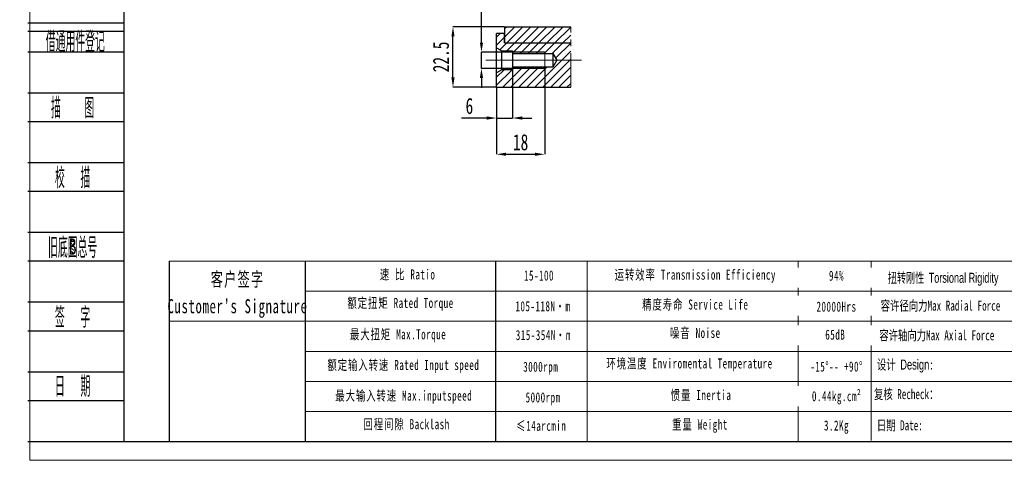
# Model space of a CAD drawing. Header units: millimetres. Extents: x 2388 to 2684, y 131 to 339.
# Tile 1 of 4: x 2388 to 2572, y 131 to 213. Entities that reach past the tile are written whole.
import ezdxf
from ezdxf.enums import TextEntityAlignment as Align

# ---------------------------------------------------------------- set-up
doc = ezdxf.new("R2010")
doc.units = ezdxf.units.MM
doc.linetypes.add('CENTERX2', pattern=[20.32, 12.7, -2.54, 2.54, -2.54])
doc.linetypes.add('PHANTOM', pattern=[12.7, 6.35, -1.27, 1.27, -1.27, 1.27, -1.27])
for name, color, linetype in [('2细线层', 4, 'Continuous'), ('6文字层', 3, 'Continuous'), ('7标注层', 4, 'Continuous')]:
    doc.layers.add(name, color=color, linetype=linetype)
doc.layers.add('SLD-0', color=7, linetype='Continuous', lineweight=18)
doc.layers.add('图框_外框线', color=7, linetype='Continuous', lineweight=18)
doc.styles.add('PC_TEXTSTYLE', font='ISOCP.SHX', dxfattribs={"width": 0.707, "bigfont": 'GBCBIG.SHX'})
doc.styles.add('SLDTEXTSTYLE1', font='TXT', dxfattribs={"width": 0.7})
doc.styles.add('标准', font='txt', dxfattribs={"width": 0.667})
doc.dimstyles.new('SLDDIMSTYLE12', dxfattribs={"dimtxt": 3, "dimasz": 1.8, "dimexe": 0, "dimexo": 0.0625, "dimgap": 0.75, "dimtad": 1, "dimlfac": 2, "dimrnd": 1e-09, "dimzin": 12, "dimdsep": 46, "dimtxsty": 'SLDTEXTSTYLE1', "dimsah": 1, "dimcen": 0.09, "dimadec": 0, "dimazin": 3, "dimtfac": 1, "dimtmove": 0, "dimatfit": 0, "dimfxl": 1, "dimfrac": 2, "dimtolj": 1, "dimtzin": 12, "dimarcsym": 0})
doc.dimstyles.new('SLDDIMSTYLE13', dxfattribs={"dimtxt": 3, "dimasz": 1.8, "dimexe": 0, "dimexo": 0.0625, "dimgap": 0.75, "dimtad": 1, "dimlfac": 2, "dimrnd": 1e-09, "dimzin": 12, "dimdsep": 46, "dimtxsty": 'SLDTEXTSTYLE1', "dimsah": 1, "dimcen": 0.09, "dimadec": 0, "dimazin": 3, "dimtfac": 1, "dimtofl": 0, "dimtmove": 0, "dimatfit": 3, "dimfxl": 1, "dimfrac": 2, "dimtolj": 1, "dimtzin": 12, "dimarcsym": 0})

# ---------------------------------------------------------------- blocks, each defined once
blk = doc.blocks.new('SW_HATCH_1')
at = {"color": 0, "linetype": 'Continuous', "lineweight": 18}
for p, q in [((0, 0), (-0.67, -0.67)), ((1.25, 1.25), (0.83, 0.83)), ((2.75, 1.25), (0.83, -0.67)), ((4.24, 1.25), (1.24, -1.75)), ((5.74, 1.25), (2.74, -1.75)), ((7.24, 1.25), (4.24, -1.75)), ((8.73, 1.25), (5.73, -1.75)), ((10.23, 1.25), (7.23, -1.75)), ((11.73, 1.25), (8.73, -1.75)), ((13.16, 1.19), (10.22, -1.75)), ((0.83, -0.67), (-0.67, -2.17)), ((1.24, -1.75), (-0.04, -3.04)), ((2.74, -1.75), (1.24, -3.25)), ((4.24, -1.75), (2.33, -3.66)), ((5.73, -1.75), (3.73, -3.75)), ((7.23, -1.75), (5.23, -3.75)), ((8.73, -1.75), (6.73, -3.75)), ((10.22, -1.75), (8.22, -3.75)), ((11.72, -1.75), (9.72, -3.75)), ((13.16, -1.8), (10.35, -4.62)), ((13.16, -0.31), (11.72, -1.75)), ((13.16, -3.3), (6.46, -10)), ((13.16, -4.8), (7.96, -10)), ((0.73, -6.75), (-0.67, -8.15)), ((2.23, -6.75), (-0.67, -9.65)), ((4.23, -6.25), (0.48, -10)), ((5.72, -6.25), (1.97, -10)), ((2.73, -6.25), (2.33, -6.65)), ((7.22, -6.25), (3.47, -10)), ((8.72, -6.25), (4.97, -10)), ((13.16, -6.29), (9.46, -10)), ((13.16, -7.79), (10.95, -10)), ((13.16, -9.29), (12.45, -10))]:
    blk.add_line(p, q, dxfattribs=at)
blk = doc.blocks.new('*D124')
at = {"layer": '6文字层', "color": 0, "lineweight": -2}
for p, q in [((2479.93, 204.11), (2479.93, 195.17)), ((2476.93, 200.86), (2476.93, 195.17)), ((2475.13, 195.17), (2470.43, 195.17)), ((2476.93, 195.17), (2479.93, 195.17)), ((2481.73, 195.17), (2483.53, 195.17))]:
    blk.add_line(p, q, dxfattribs=at)
at = {"layer": '6文字层', "color": 0}
for points in [[(2475.13, 194.87), (2475.13, 195.47), (2476.93, 195.17)], [(2481.73, 195.47), (2481.73, 194.87), (2479.93, 195.17)]]:
    blk.add_solid(points, dxfattribs=at)
at = {"layer": 'Defpoints', "color": 0}
for p in [(2479.93, 204.17), (2476.93, 200.92), (2479.93, 195.17)]:
    blk.add_point(p, dxfattribs=at)
at = {"layer": '6文字层', "color": 0, "insert": (2471.88, 198.92), "char_height": 3, "attachment_point": 2, "style": 'SLDTEXTSTYLE1'}
blk.add_mtext('\\A1;6', dxfattribs=at)
blk = doc.blocks.new('*D125')
at = {"layer": '6文字层', "color": 0, "lineweight": -2}
for p, q in [((2485.93, 204.36), (2485.93, 188.42)), ((2476.93, 200.86), (2476.93, 188.42)), ((2478.73, 188.42), (2484.13, 188.42))]:
    blk.add_line(p, q, dxfattribs=at)
at = {"layer": '6文字层', "color": 0}
for points in [[(2478.73, 188.72), (2478.73, 188.12), (2476.93, 188.42)], [(2484.13, 188.12), (2484.13, 188.72), (2485.93, 188.42)]]:
    blk.add_solid(points, dxfattribs=at)
at = {"layer": 'Defpoints', "color": 0}
for p in [(2485.93, 204.42), (2476.93, 200.92), (2485.93, 188.42)]:
    blk.add_point(p, dxfattribs=at)
at = {"layer": '6文字层', "color": 0, "insert": (2481.43, 192.17), "char_height": 3, "attachment_point": 2, "style": 'SLDTEXTSTYLE1'}
blk.add_mtext('\\A1;18', dxfattribs=at)
blk = doc.blocks.new('*D126')
at = {"layer": '6文字层', "color": 0, "lineweight": -2}
for p, q in [((2478.37, 212.17), (2468.82, 212.17)), ((2468.82, 202.72), (2468.82, 210.37)), ((2476.87, 200.92), (2468.82, 200.92))]:
    blk.add_line(p, q, dxfattribs=at)
at = {"layer": '6文字层', "color": 0}
for points in [[(2469.12, 210.37), (2468.52, 210.37), (2468.82, 212.17)], [(2468.52, 202.72), (2469.12, 202.72), (2468.82, 200.92)]]:
    blk.add_solid(points, dxfattribs=at)
at = {"layer": 'Defpoints', "color": 0}
for p in [(2468.82, 212.17), (2478.43, 212.17), (2476.93, 200.92)]:
    blk.add_point(p, dxfattribs=at)
at = {"layer": '6文字层', "color": 0, "insert": (2465.07, 206.55), "char_height": 3, "attachment_point": 2, "rotation": 90, "style": 'SLDTEXTSTYLE1'}
blk.add_mtext('\\A1;22.5', dxfattribs=at)
blk = doc.blocks.new('*D127')
at = {"layer": '6文字层', "color": 0, "lineweight": -2}
for p, q in [((2474.13, 209.22), (2474.13, 222.92)), ((2485.87, 207.42), (2474.13, 207.42)), ((2474.13, 204.42), (2474.13, 207.42)), ((2485.87, 204.42), (2474.13, 204.42)), ((2474.13, 202.62), (2474.13, 200.82))]:
    blk.add_line(p, q, dxfattribs=at)
at = {"layer": '6文字层', "color": 0}
for points in [[(2473.83, 209.22), (2474.43, 209.22), (2474.13, 207.42)], [(2474.43, 202.62), (2473.83, 202.62), (2474.13, 204.42)]]:
    blk.add_solid(points, dxfattribs=at)
at = {"layer": 'Defpoints', "color": 0}
for p in [(2474.13, 207.42), (2485.93, 207.42), (2485.93, 204.42)]:
    blk.add_point(p, dxfattribs=at)
at = {"layer": '6文字层', "color": 0, "insert": (2470.38, 220.42), "char_height": 3, "attachment_point": 2, "rotation": 90, "style": 'SLDTEXTSTYLE1'}
blk.add_mtext('\\A1;M6', dxfattribs=at)

msp = doc.modelspace()

# ---------------------------------------------------------------- linework, layer by layer
at = {"color": 7, "linetype": 'Continuous', "lineweight": 25}
for p, q in [((2478.434467, 212.170023), (2478.434467, 209.170023)), ((2478.434467, 212.170023), (2490.768813, 212.170023)), ((2478.434467, 210.920023), (2476.934467, 210.920023)), ((2476.934467, 208.247374), (2476.934467, 210.920023)), ((2478.434467, 209.170023), (2478.434467, 210.920023)), ((2476.934467, 208.247374), (2477.934466, 207.670023)), ((2476.934467, 203.592673), (2476.934467, 208.247374)), ((2477.934466, 207.670023), (2479.934466, 207.670023)), ((2477.934466, 204.170023), (2477.934466, 207.670023)), ((2478.434467, 209.170023), (2490.768813, 209.170023)), ((2479.934466, 207.670023), (2479.934466, 207.170023)), ((2479.934466, 207.170023), (2487.434466, 207.170023)), ((2479.934466, 207.170023), (2479.934466, 204.670023)), ((2487.434466, 207.170023), (2488.185544, 205.920023)), ((2487.434466, 207.170023), (2487.434466, 204.670023)), ((2488.185544, 205.920023), (2487.434466, 204.670023)), ((2477.934466, 204.170023), (2476.934467, 203.592673)), ((2479.934466, 204.170023), (2477.934466, 204.170023)), ((2479.934466, 204.670023), (2479.934466, 204.170023)), ((2487.434466, 204.670023), (2479.934466, 204.670023)), ((2476.934467, 200.920023), (2476.934467, 203.592673)), ((2476.934467, 200.920023), (2490.768813, 200.920023))]:
    msp.add_line(p, q, dxfattribs=at)
at = {"color": 7, "linetype": 'PHANTOM', "lineweight": 18}
msp.add_line((2490.768813, 200.920023), (2490.768813, 212.170023), dxfattribs=at)
for p, q in [((2441.297675, 168.525397), (2441.297675, 134.9239)), ((2476.764964, 168.525397), (2476.764964, 134.9239))]:
    msp.add_line(p, q)
at = {"layer": '2细线层'}
for p, q in [((2389.591578, 212.871698), (2407.48127, 212.871698)), ((2389.591578, 211.343422), (2407.48127, 211.343422)), ((2389.591578, 207.522733), (2407.48127, 207.522733)), ((2389.591578, 199.881356), (2407.48127, 199.881356)), ((2389.591578, 194.532391), (2407.48127, 194.532391)), ((2389.591578, 186.891014), (2407.48127, 186.891014)), ((2389.591578, 181.542049), (2407.48127, 181.542049)), ((2389.591578, 173.900672), (2407.48127, 173.900672)), ((2389.591578, 168.551707), (2407.48127, 168.551707)), ((2389.591578, 160.910329), (2407.48127, 160.910329)), ((2389.591578, 155.561365), (2407.48127, 155.561365)), ((2389.591578, 147.919987), (2407.48127, 147.919987)), ((2389.591578, 142.571023), (2407.48127, 142.571023)), ((2389.591578, 134.929645), (2407.48127, 134.929645))]:
    msp.add_line(p, q, dxfattribs=at)
at = {"layer": '7标注层', "color": 0}
msp.add_line((2415.950594, 168.525397), (2415.950594, 134.929645), dxfattribs=at)
at = {"layer": 'SLD-0'}
for p, q in [((2479.934466, 207.420023), (2485.934467, 207.420023)), ((2485.934467, 204.420023), (2485.934467, 207.420023)), ((2479.934466, 204.420023), (2485.934467, 204.420023)), ((2493.853729, 168.525397), (2493.853729, 134.933467)), ((2533.183611, 168.525397), (2533.183611, 134.929645))]:
    msp.add_line(p, q, dxfattribs=at)
at = {"layer": 'SLD-0', "linetype": 'CENTERX2', "lineweight": 18, "ltscale": 1.5}
msp.add_line((2474.934467, 205.920023), (2492.768812, 205.920023), dxfattribs=at)
at = {"layer": '图框_外框线'}
for p, q in [((2415.950594, 168.525397), (2680.445743, 168.525397)), ((2441.297675, 162.919933), (2589.949382, 162.919933)), ((2415.950594, 157.314469), (2680.445743, 157.314469)), ((2441.297675, 151.709004), (2680.445743, 151.709004)), ((2441.297675, 140.498076), (2680.445743, 140.498076))]:
    msp.add_line(p, q, dxfattribs=at)
at = {"layer": '图框_外框线', "color": 3}
msp.add_lwpolyline([(2389.983547, 131.430101), (2683.945288, 131.430101), (2683.945288, 339.303046), (2389.983547, 339.303046)], close=True, dxfattribs=at)
at = {"layer": '图框_外框线', "color": 3, "lineweight": 25}
msp.add_lwpolyline([(2407.48127, 134.929645), (2680.445743, 134.929645), (2680.445743, 335.803502), (2407.48127, 335.803502)], close=True, dxfattribs=at)

# ---------------------------------------------------------------- block references
at = {"color": 7, "linetype": 'Continuous', "lineweight": 18}
msp.add_blockref('SW_HATCH_1', (2477.605582, 210.920023), dxfattribs=at)

# ---------------------------------------------------------------- texts
at = {"layer": '6文字层', "color": 3, "style": 'PC_TEXTSTYLE'}
for s, width, p in [('借通用件登记', 0.667, (2398.439413, 209.534391)), ('描   图', 0.6667, (2397.929548, 197.206874)), ('校  描', 0.667, (2397.929548, 184.216531)), ('旧底图总号', 0.667, (2397.929548, 171.226189)), ('签  字', 0.667, (2397.929548, 158.235847)), ('日  期', 0.667, (2397.934312, 145.32177))]:
    msp.add_text(s, height=3.8206888, dxfattribs=dict(at, width=width)).set_placement(p, align=Align.MIDDLE)
at = {"layer": '6文字层', "width": 0.707}
msp.add_text('B', height=3.056551, dxfattribs=at).set_placement((2397.929548, 171.226189), align=Align.MIDDLE)
at = {"layer": 'SLD-0', "color": 1, "attachment_point": 2, "line_spacing_factor": 1.15057, "style": '标准'}
for s, insert, char_height, width in [('\\T1.1;速 比 Ratio', (2460.360276, 166.984055), 1.86848812, 15.2672495), ('\\T1.1;运转效率 Transmission Efficiency', (2513.979458, 166.926632), 1.86848812, 31.75225225), ("\\T1.1;客户签字\\PCustomer's Signature", (2428.667824, 166.451333), 2.61588337, 32.54185883), ('\\T1.1;\\pxqc;15-100', (2484.847761, 166.768539), 1.86848812, 7.94442099), ('\\T1.1;94%', (2540.297201, 166.735823), 1.8684881, 23.89550478), ('\\T1.1;额定扭矩 Rated Torque', (2459.046907, 161.668607), 1.86848812, 33.17449459), ('\\T1.1;精度寿命 Service Life', (2513.979458, 161.373561), 1.86848812, 24.92326096), ('{\\T1.1;105-118N·m}', (2485.588838, 161.055849), 1.86848812, 15.47598555), ('\\T1.1;20000Hrs', (2540.297201, 160.976937), 1.86848812, 23.89550478), ('\\T1.1;最大扭矩 Max.Torque', (2458.587227, 155.828176), 1.86848812, 22.05564648), ('\\T1.1;噪音 Noise', (2513.979458, 156.088112), 1.86848812, 16.48744615), ('{\\T1.1;315-354N·m}', (2485.655141, 155.688744), 1.86848812, 18.5829651), ('\\T1.1;65dB', (2540.067104, 155.761322), 1.8684881, 12.32982334), ('{\\T1.1;环境温度 Enviromental Temperature}', (2512.908248, 150.401233), 1.86848812, 59.04336733), ('\\T1.1;额定输入转速 Rated Input speed', (2459.572255, 150.118988), 1.86848812, 29.32283265), ('\\T1.1;3000rpm', (2485.170926, 149.779104), 1.86848812, 12.87464092), ('\\T1.1;-15%%D-- +90%%D', (2540.297201, 149.819292), 1.86848812, 16.02840904), ('\\T1.1;最大输入转速 Max.inputspeed ', (2459.637923, 144.409803), 1.86848812, 29.49223034), ('\\T1.1;5000rpm', (2485.616863, 144.073821), 1.86848812, 40.85600439), ('\\T1.1;回程间隙 Backlash', (2460.163271, 139.094356), 1.86848812, 23.91355899), ('{\\T1.1;≤14arcmin }', (2485.275191, 138.784807), 1.86848812, 14.37331513), ('\\T1.1;重量 Weight', (2514.849825, 139.02748), 1.86848812, 14.52899949), ('\\T1.1;3.2Kg', (2540.297201, 138.846397), 1.86848812, 12.50178071)]:
    msp.add_mtext(s, dxfattribs=dict(at, insert=insert, char_height=char_height, width=width))
at = {"layer": 'SLD-0', "color": 1, "char_height": 1.86848812, "width": 23.89550478, "attachment_point": 2, "style": '标准'}
for s, insert in [('{\\f宋体|b0|i0|c134|p2;设计 \\fArial|b0|i0|c0|p2;Design}:', (2553.141583, 150.199379)), ('{\\f宋体|b0|i0|c134|p2;日期 }Date:', (2552.102626, 138.87802))]:
    msp.add_mtext(s, dxfattribs=dict(at, insert=insert))

# ---------------------------------------------------------------- dimensions: what is measured, and where the dimension line sits
at = {"layer": '6文字层'}
dim = msp.add_linear_dim(base=(2474.134507, 207.420023), p1=(2485.934467, 204.420023), p2=(2485.934467, 207.420023), angle=90, text='M<>', dimstyle='SLDDIMSTYLE12', dxfattribs=at)
dim.commit()
dim.dimension.update_dxf_attribs({"geometry": '*D127', "text_midpoint": (2474.134507, 220.419081), "dimtype": 160})
dim = msp.add_linear_dim(base=(2468.823945, 212.170023), p1=(2476.934467, 200.920023), p2=(2478.434467, 212.170023), angle=90, dimstyle='SLDDIMSTYLE13', dxfattribs=at)
dim.commit()
dim.dimension.update_dxf_attribs({"geometry": '*D126', "text_midpoint": (2468.823945, 206.545023), "dimtype": 160})
for base, p2, dimstyle, picture, middle in [((2479.934467, 195.170392), (2479.934467, 204.170023), 'SLDDIMSTYLE12', '*D124', (2471.884467, 195.170392)), ((2485.934467, 188.42457), (2485.934467, 204.420023), 'SLDDIMSTYLE13', '*D125', (2481.434467, 188.42457))]:
    dim = msp.add_linear_dim(base=base, p1=(2476.934467, 200.920023), p2=p2, dimstyle=dimstyle, dxfattribs=at)
    dim.commit()
    dim.dimension.update_dxf_attribs({"geometry": picture, "text_midpoint": middle, "dimtype": 160})

# ---------------------------------------------------------------- next in the draw order: texts
at = {"layer": 'SLD-0', "color": 1, "insert": (2581.628142, 149.991459), "char_height": 1.86848812, "width": 59.04336733, "attachment_point": 2, "style": '标准', "bg_fill": 2}
msp.add_mtext('{\\fSimSun|b0|i0|c134|p2;\\T1.1;刘建勇 }', dxfattribs=at)
at = {"layer": 'SLD-0', "color": 1, "insert": (2540.297201, 144.310364), "char_height": 1.86848812, "width": 59.04336733, "attachment_point": 2, "line_spacing_factor": 1.15057, "style": '标准', "bg_fill": 2}
msp.add_mtext('{\\T1.1;0.44kg.cm²}', dxfattribs=at)

# ---------------------------------------------------------------- next in the draw order: linework, layer by layer
at = {"layer": '图框_外框线'}
for p, q in [((2546.777546, 168.525397), (2546.777546, 135.115997)), ((2441.297675, 146.10354), (2680.445743, 146.10354))]:
    msp.add_line(p, q, dxfattribs=at)

# ---------------------------------------------------------------- next in the draw order: texts
at = {"layer": 'SLD-0', "color": 1, "insert": (2515.050674, 144.513642), "char_height": 1.86848812, "width": 16.88039227, "attachment_point": 2, "line_spacing_factor": 1.15057, "style": '标准'}
msp.add_mtext('\\T1.1;惯量 Inertia', dxfattribs=at)
at = {"layer": 'SLD-0', "color": 1, "insert": (2553.287899, 144.691721), "char_height": 1.86848812, "width": 23.89550478, "attachment_point": 2, "style": '标准'}
msp.add_mtext('{\\f宋体|b0|i0|c134|p2;复核 Recheck：}', dxfattribs=at)

# ---------------------------------------------------------------- next in the draw order: texts
at = {"layer": 'SLD-0', "color": 1, "char_height": 1.86848812, "width": 59.04336733, "attachment_point": 2, "style": '标准', "bg_fill": 2}
for s, insert in [('{\\f宋体|b0|i0|c134|p2;\\W0.65;扭转刚性 \\fArial|b0|i0|c0|p34;Torsional Rigidity}', (2560.173765, 166.355066)), ('{\\f宋体|b0|i0|c134|p2;容许径向力Max Radial Force}', (2559.686709, 161.165896)), ('{\\f宋体|b0|i0|c134|p2;容许轴向力Max Axial Force}', (2558.99354, 155.6535))]:
    msp.add_mtext(s, dxfattribs=dict(at, insert=insert))

# ---------------------------------------------------------------- next in the draw order: texts
for s, insert in [('{\\fSimSun|b1|i0|c134|p2;1300 N}', (2580.69771, 160.859428)), ('{\\fSimSun|b1|i0|c134|p2;660 N}', (2580.924386, 155.589656))]:
    msp.add_mtext(s, dxfattribs=dict(at, insert=insert))

doc.saveas('drawing.dxf')
